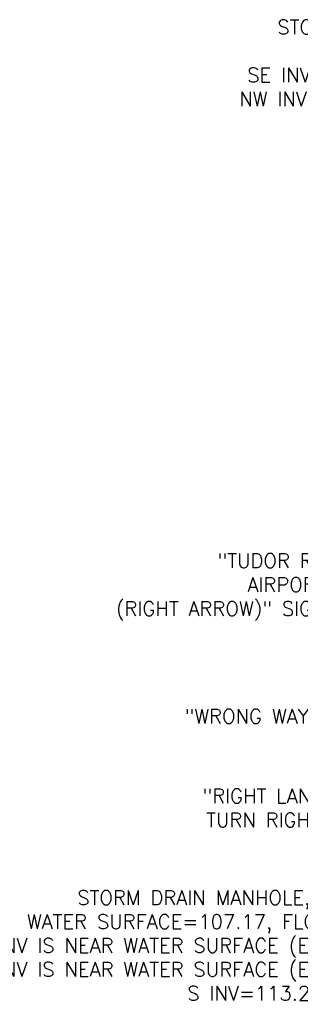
# Model space of a CAD drawing. Header units: feet. Extents: x 351431 to 355879, y 310968 to 329728.
# Tile 206 of 256: x 352114 to 352212, y 327298 to 327641. Entities that reach past the tile are written whole.
import ezdxf

# ---------------------------------------------------------------- set-up
doc = ezdxf.new("R2010")
doc.units = ezdxf.units.FT
doc.header["$MEASUREMENT"] = 0
doc.layers.add('ETFS', color=6, linetype='Continuous')
doc.layers.add('ETUD', color=4, linetype='Continuous')
doc.styles.add('ANNO-TOPO', font='simplex.shx')

msp = doc.modelspace()

# ---------------------------------------------------------------- texts
at = {"layer": 'ETFS', "char_height": 5, "attachment_point": 3, "style": 'ANNO-TOPO'}
for s, insert in [('"TUDOR RD\\PAIRPORT\\P(RIGHT ARROW)" SIGN', (352220.95, 327455.39)), ('"WRONG WAY" SIGN', (352237.17, 327401.16)), ('"RIGHT LANE MUST \\PTURN RIGHT" SIGN', (352241.03, 327373.41))]:
    msp.add_mtext(s, dxfattribs=dict(at, insert=insert))
at = {"layer": 'ETUD', "char_height": 5, "attachment_point": 3, "style": 'ANNO-TOPO'}
for s, insert in [('STORM DRAIN MANHOLE\\PRIM=118.07\\PSE INV=105.27 (48" CPP)\\PNW INV=105.17 (48" PIPE)', (352283.23, 327641.4)), ('STORM DRAIN MANHOLE, RIM=123.44\\PWATER SURFACE=107.17, FLOWING NORTH\\PN INV IS NEAR WATER SURFACE (EST 36" PIPE)\\PS INV IS NEAR WATER SURFACE (EST 36" PIPE)\\PS INV=113.26 (20" PIPE)', (352259.54, 327337.95))]:
    msp.add_mtext(s, dxfattribs=dict(at, insert=insert))

doc.saveas('drawing.dxf')
